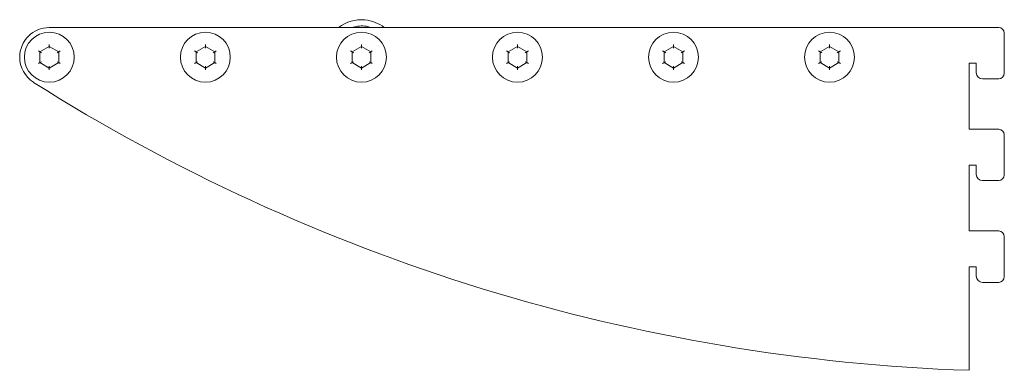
# Model space of a CAD drawing. Header units: millimetres. Extents: x -646 to -330, y -401 to -289.
import ezdxf

# ---------------------------------------------------------------- set-up
doc = ezdxf.new("R2010")
doc.units = ezdxf.units.MM

msp = doc.modelspace()

# ---------------------------------------------------------------- linework, layer by layer
at = {"color": 0, "linetype": 'Continuous', "lineweight": 0}
for p, q in [((-332.17, -291.27), (-636.38, -291.27)), ((-330.37, -305.92), (-330.37, -293.07)), ((-639.88, -298.75), (-639.38, -299.04)), ((-636.38, -297.31), (-639.38, -299.04)), ((-639.38, -299.04), (-639.38, -302.5)), ((-638.88, -299.33), (-639.38, -299.04)), ((-636.38, -296.73), (-636.38, -297.31)), ((-633.38, -299.04), (-636.38, -297.31)), ((-636.38, -297.88), (-636.38, -297.31)), ((-633.88, -299.33), (-633.38, -299.04)), ((-632.88, -298.75), (-633.38, -299.04)), ((-633.38, -302.5), (-633.38, -299.04)), ((-589.88, -298.75), (-589.38, -299.04)), ((-586.38, -297.31), (-589.38, -299.04)), ((-589.38, -299.04), (-589.38, -302.5)), ((-588.88, -299.33), (-589.38, -299.04)), ((-586.38, -296.73), (-586.38, -297.31)), ((-583.38, -299.04), (-586.38, -297.31)), ((-586.38, -297.88), (-586.38, -297.31)), ((-583.88, -299.33), (-583.38, -299.04)), ((-582.88, -298.75), (-583.38, -299.04)), ((-583.38, -302.5), (-583.38, -299.04)), ((-539.88, -298.75), (-539.38, -299.04)), ((-536.38, -297.31), (-539.38, -299.04)), ((-539.38, -299.04), (-539.38, -302.5)), ((-538.88, -299.33), (-539.38, -299.04)), ((-536.38, -296.73), (-536.38, -297.31)), ((-533.38, -299.04), (-536.38, -297.31)), ((-536.38, -297.88), (-536.38, -297.31)), ((-533.88, -299.33), (-533.38, -299.04)), ((-532.88, -298.75), (-533.38, -299.04)), ((-533.38, -302.5), (-533.38, -299.04)), ((-489.88, -298.75), (-489.38, -299.04)), ((-486.38, -297.31), (-489.38, -299.04)), ((-489.38, -299.04), (-489.38, -302.5)), ((-488.88, -299.33), (-489.38, -299.04)), ((-486.38, -296.73), (-486.38, -297.31)), ((-483.38, -299.04), (-486.38, -297.31)), ((-486.38, -297.88), (-486.38, -297.31)), ((-483.88, -299.33), (-483.38, -299.04)), ((-482.88, -298.75), (-483.38, -299.04)), ((-483.38, -302.5), (-483.38, -299.04)), ((-439.88, -298.75), (-439.38, -299.04)), ((-436.38, -297.31), (-439.38, -299.04)), ((-439.38, -299.04), (-439.38, -302.5)), ((-438.88, -299.33), (-439.38, -299.04)), ((-436.38, -296.73), (-436.38, -297.31)), ((-433.38, -299.04), (-436.38, -297.31)), ((-436.38, -297.88), (-436.38, -297.31)), ((-433.88, -299.33), (-433.38, -299.04)), ((-432.88, -298.75), (-433.38, -299.04)), ((-433.38, -302.5), (-433.38, -299.04)), ((-389.88, -298.75), (-389.38, -299.04)), ((-386.38, -297.31), (-389.38, -299.04)), ((-389.38, -299.04), (-389.38, -302.5)), ((-388.88, -299.33), (-389.38, -299.04)), ((-386.38, -296.73), (-386.38, -297.31)), ((-383.38, -299.04), (-386.38, -297.31)), ((-386.38, -297.88), (-386.38, -297.31)), ((-383.88, -299.33), (-383.38, -299.04)), ((-382.88, -298.75), (-383.38, -299.04)), ((-383.38, -302.5), (-383.38, -299.04)), ((-639.38, -302.5), (-639.88, -302.79)), ((-639.38, -302.5), (-638.88, -302.22)), ((-639.38, -302.5), (-636.38, -304.24)), ((-636.38, -304.24), (-633.38, -302.5)), ((-633.38, -302.5), (-633.88, -302.22)), ((-633.38, -302.5), (-632.88, -302.79)), ((-589.38, -302.5), (-589.88, -302.79)), ((-589.38, -302.5), (-588.88, -302.22)), ((-589.38, -302.5), (-586.38, -304.24)), ((-586.38, -304.24), (-583.38, -302.5)), ((-583.38, -302.5), (-583.88, -302.22)), ((-583.38, -302.5), (-582.88, -302.79)), ((-539.38, -302.5), (-539.88, -302.79)), ((-539.38, -302.5), (-538.88, -302.22)), ((-539.38, -302.5), (-536.38, -304.24)), ((-536.38, -304.24), (-533.38, -302.5)), ((-533.38, -302.5), (-533.88, -302.22)), ((-533.38, -302.5), (-532.88, -302.79)), ((-489.38, -302.5), (-489.88, -302.79)), ((-489.38, -302.5), (-488.88, -302.22)), ((-489.38, -302.5), (-486.38, -304.24)), ((-486.38, -304.24), (-483.38, -302.5)), ((-483.38, -302.5), (-483.88, -302.22)), ((-483.38, -302.5), (-482.88, -302.79)), ((-439.38, -302.5), (-439.88, -302.79)), ((-439.38, -302.5), (-438.88, -302.22)), ((-439.38, -302.5), (-436.38, -304.24)), ((-436.38, -304.24), (-433.38, -302.5)), ((-433.38, -302.5), (-433.88, -302.22)), ((-433.38, -302.5), (-432.88, -302.79)), ((-389.38, -302.5), (-389.88, -302.79)), ((-389.38, -302.5), (-388.88, -302.22)), ((-389.38, -302.5), (-386.38, -304.24)), ((-386.38, -304.24), (-383.38, -302.5)), ((-383.38, -302.5), (-383.88, -302.22)), ((-383.38, -302.5), (-382.88, -302.79)), ((-341.67, -323.82), (-341.67, -302.72)), ((-341.67, -302.72), (-339.37, -302.72)), ((-339.37, -302.72), (-339.37, -305.72)), ((-636.38, -304.24), (-636.38, -303.66)), ((-636.38, -304.24), (-636.38, -304.81)), ((-586.38, -304.24), (-586.38, -303.66)), ((-586.38, -304.24), (-586.38, -304.81)), ((-536.38, -304.24), (-536.38, -303.66)), ((-536.38, -304.24), (-536.38, -304.81)), ((-486.38, -304.24), (-486.38, -303.66)), ((-486.38, -304.24), (-486.38, -304.81)), ((-436.38, -304.24), (-436.38, -303.66)), ((-436.38, -304.24), (-436.38, -304.81)), ((-386.38, -304.24), (-386.38, -303.66)), ((-386.38, -304.24), (-386.38, -304.81)), ((-337.37, -307.72), (-332.17, -307.72)), ((-332.17, -323.82), (-341.67, -323.82)), ((-330.37, -338.47), (-330.37, -325.62)), ((-341.67, -356.37), (-341.67, -335.27)), ((-341.67, -335.27), (-339.37, -335.27)), ((-339.37, -335.27), (-339.37, -338.27)), ((-337.37, -340.27), (-332.17, -340.27)), ((-332.17, -356.37), (-341.67, -356.37)), ((-330.37, -371.02), (-330.37, -358.17)), ((-341.67, -400.97), (-341.67, -367.82)), ((-341.67, -367.82), (-339.37, -367.82)), ((-339.37, -367.82), (-339.37, -370.82)), ((-337.37, -372.82), (-332.17, -372.82))]:
    msp.add_line(p, q, dxfattribs=at)
for centre, radius, start, end in [((-536.38, -300.77), 12, 84.535, 127.6585), ((-536.38, -300.77), 12, 52.3415, 84.535), ((-636.38, -300.77), 9.5, 90, 180), ((-536.38, -300.77), 10, 84.535, 108.1949), ((-536.38, -300.77), 10, 71.8051, 84.535), ((-332.17, -293.07), 1.8, 0, 90), ((-636.38, -300.77), 9.5, 180, 237.7399), ((-337.37, -305.72), 2, 180, 270), ((-332.17, -305.92), 1.8, 270, 0), ((-321.61, 197.9), 599.21, 237.73994, 268.08181), ((-332.17, -325.62), 1.8, 0, 90), ((-337.37, -338.27), 2, 180, 270), ((-332.17, -338.47), 1.8, 270, 0), ((-332.17, -358.17), 1.8, 0, 90), ((-337.37, -370.82), 2, 180, 270), ((-332.17, -371.02), 1.8, 270, 0)]:
    msp.add_arc(centre, radius, start, end, dxfattribs=at)
at = {"color": 0, "linetype": 'Continuous', "lineweight": 0, "extrusion": (0, 0, -1)}
for centre, start, end in [((636.38, -300.77), 270, 90), ((636.38, -300.77), 90, 270), ((586.38, -300.77), 270, 90), ((586.38, -300.77), 90, 270), ((536.38, -300.77), 270, 90), ((536.38, -300.77), 90, 270), ((486.38, -300.77), 270, 90), ((486.38, -300.77), 90, 270), ((436.38, -300.77), 270, 90), ((436.38, -300.77), 90, 270), ((386.38, -300.77), 270, 90), ((386.38, -300.77), 90, 270)]:
    msp.add_arc(centre, 8, start, end, dxfattribs=at)

doc.saveas('drawing.dxf')
